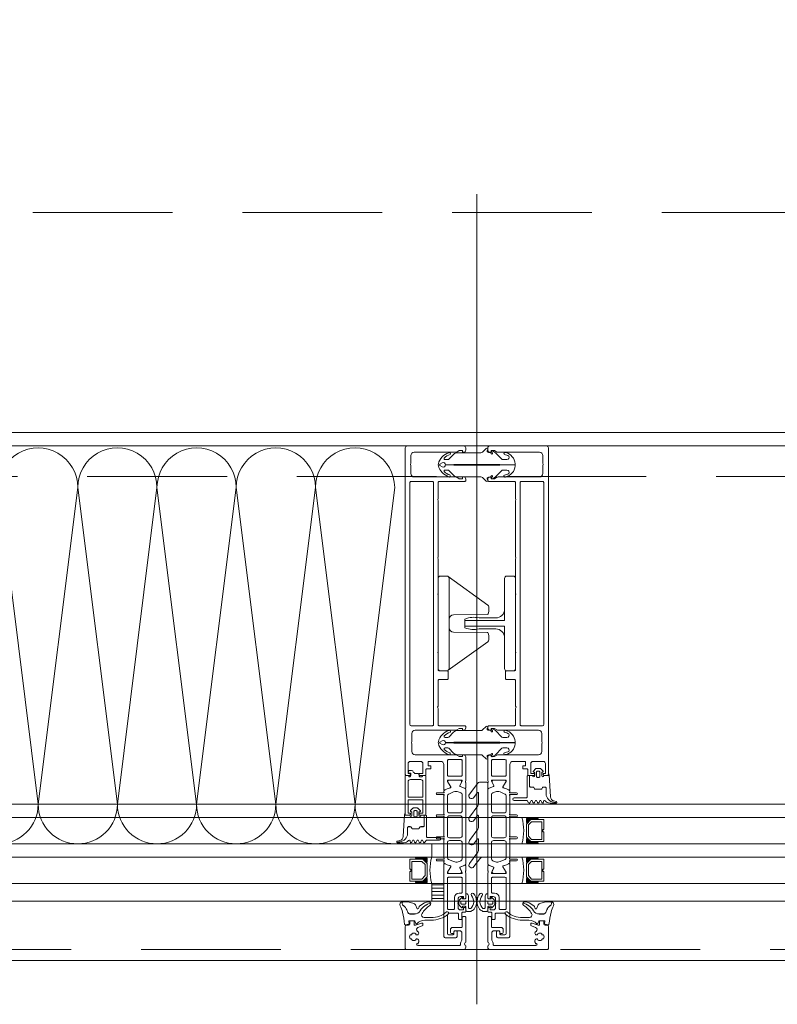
# Model space of a CAD drawing. Header units: millimetres. Extents: x 144573 to 336993, y 74252 to 247042.
# Tile 118 of 256: x 162129 to 162473, y 174595 to 175043. Entities that reach past the tile are written whole.
import ezdxf

# ---------------------------------------------------------------- set-up
doc = ezdxf.new("R2010")
doc.units = ezdxf.units.MM
doc.linetypes.add('ČÁRKOVANÁ', pattern=[19.05, 12.7, -6.35])
doc.layers.add('FASÁDA DETAILNÍ', color=255, linetype='Continuous', lineweight=0)

# ---------------------------------------------------------------- blocks, each defined once
blk = doc.blocks.new('244748_a')
blk.add_lwpolyline([(8.32, -1.69, 0.082248), (6.34, -0.9, -1.09695), (6.94, -0.1, -0.315353), (11.26, -5.15, -0.480529), (10.87, -5.64), (4.27, -5.64), (4.08, -5.45), (-16.53, -5.45), (-16.72, -5.64), (-20.43, -5.64, 0.574019), (-21.93, -4.78), (-22.99, -5.4, 0.524827), (-22.99, -5.9), (-21.93, -6.52, 0.574021), (-20.43, -5.66), (-16.72, -5.66), (-16.53, -5.85), (4.08, -5.85), (4.27, -5.66), (10.87, -5.66, -0.480529), (11.26, -6.15, -0.326229), (6.88, -11.09, -1.09695), (6.28, -10.3, 0.081457), (8.32, -9.61, 0.599203), (7.48, -8.05), (5.52, -8.05, 0.198965), (5.17, -8.2), (2.22, -11.15), (0.93, -12.01, -0.738038), (0.51, -11.62), (0.87, -11, 1), (0.35, -10.7), (0, -11.3), (-0.98, -11.3, 0.619205), (-1.45, -12.06), (-1.28, -12.43, -0.808139), (-2.04, -13.04), (-3.63, -11.44, 0.198906), (-4.34, -11.15), (-14.99, -11.15, -0.198936), (-16.76, -10.42), (-18.98, -8.2, 0.198942), (-19.33, -8.05), (-20.67, -8.05, 0.500217), (-21.09, -8.73, 0.122037), (-18.5, -10.27, -1.093735), (-19.1, -11.07, -0.240768), (-23.7, -6.07, -0.106226), (-23.7, -5.23, -0.256232), (-19, -0.13, -1.093735), (-18.4, -0.92, 0.116856), (-21.09, -2.57, 0.500217), (-20.67, -3.25), (-19.33, -3.25, 0.198942), (-18.98, -3.1), (-16.75, -0.88, -0.198936), (-14.99, -0.15), (-4.34, -0.15, 0.198907), (-3.63, 0.14), (-2.04, 1.74, -0.808139), (-1.28, 1.13), (-1.45, 0.76, 0.619205), (-0.98, 0), (0, 0), (0.35, -0.6, 1), (0.87, -0.3), (0.51, 0.32, -0.738038), (0.93, 0.71), (2.22, -0.15), (5.17, -3.1, 0.198965), (5.52, -3.25), (7.48, -3.25, 0.599203)], format="xyb", close=True)
blk = doc.blocks.new('236134_0100_s_v')
for points in [[(22.8, -23), (22.8, -5), (42, -5, 0.414214), (43, -4), (43, -1, 0.414214), (42, 0), (1, 0, 0.414214), (0, -1), (0, -4, 0.414214), (1, -5), (20.2, -5), (20.2, -23)], [(15, -5, -0.414214), (19, -9), (19, -16.57, 0.165764), (19.53, -23), (23.47, -23, 0.165764), (24, -16.57), (24, -9, -0.414214), (28, -5)]]:
    blk.add_lwpolyline(points, format="xyb")
blk = doc.blocks.new('236134_0200_s_v')
for points in [[(19.58, 5, -0.41166), (17.58, 6.98), (17.45, 22.25, 0.344217), (17.07, 22.73), (16, 23), (14, 23, 0.240828), (13.19, 22.59), (0.19, 4.59)], [(23.42, 5, 0.41166), (25.42, 6.98), (25.55, 22.25, -0.344217), (25.93, 22.73), (27, 23), (29, 23, -0.240828), (29.81, 22.59), (42.81, 4.59)]]:
    blk.add_lwpolyline(points, format="xyb")
blk.add_lwpolyline([(42, 5), (1, 5, 0.414214), (0, 4), (0, 1, 0.414214), (1, 0), (42, 0, 0.414214), (43, 1), (43, 4, 0.414214)], format="xyb", close=True)
blk = doc.blocks.new('284336')
for points in [[(-0.7, -9.6), (-10, -9.6, 0.414511), (-10.51, -10.11), (-10.51, -15.51, -1), (-11.69, -15.51), (-11.69, -9.6), (-12.69, -8.95, -0.668884), (-12.6, -8.23), (-11.99, -8.01, 0.766384), (-11.99, -7.21), (-12.6, -6.99, -0.76831), (-12.6, -6.23), (-11.99, -6.01, 0.766384), (-11.99, -5.21), (-12.6, -4.99, -0.76831), (-12.6, -4.23), (-11.99, -4.01, 0.766384), (-11.99, -3.21), (-12.6, -2.99, -0.877523), (-12.5, -2.22), (-12.1, -2.22, 0.698129), (-11.83, -1.5, -0.220231), (-12.89, 0.78), (-12.89, 3.45, -0.157143), (-12.82, 3.68), (-12.69, 3.42, -0.067482), (-12.48, 2.53, 0.393136), (-8.66, -1.02), (-6.1, -1.02, -0.414214), (-5.61, -1.51), (-5.61, -2.22, -0.267949), (-5.85, -2.65), (-6.35, -2.93, 0.267949), (-6.61, -3.38), (-6.61, -5.84, 0.267949), (-6.35, -6.29), (-5.85, -6.57, -0.267949), (-5.61, -7), (-5.61, -8.11, 0.414215), (-5.1, -8.62), (-0.41, -8.62), (-0.41, -9.31, -0.414212), (-0.7, -9.6)], [(-0.41, 0), (-0.41, -2, 0.990243), (-0.4, -3.02), (0.9, -3.02, 0.414214), (1.21, -2.71), (1.21, -2.61, -0.668123), (1.71, -2.4), (2.75, -3.45, -0.199004), (2.89, -3.79), (2.89, -5.43, -0.199038), (2.75, -5.77), (1.71, -6.82, -0.668191), (1.21, -6.61), (1.21, -6.51, 0.414214), (0.9, -6.2), (-0.4, -6.2, 0.990269), (-0.41, -7.22), (-0.41, -8.6), (-5.1, -8.6, -0.414215), (-5.59, -8.11), (-5.59, -7, 0.267949), (-5.84, -6.56), (-6.34, -6.27, -0.267949), (-6.59, -5.84), (-6.59, -3.38, -0.267949), (-6.34, -2.95), (-5.84, -2.66, 0.267949), (-5.59, -2.22), (-5.59, -1.51, 0.414214), (-6.1, -1), (-8.66, -1, -0.393156), (-12.46, 2.53, 0.067572), (-12.67, 3.43), (-12.8, 3.7, -0.637545), (-12.12, 3.53), (-11.92, 2.53, 0.344315), (-10.06, 0.91), (0, 0.38, -0.406913), (0.39, 0), (-0.41, 0)], [(1.7, -4.31, 0.414235), (1.2, -3.81), (-0.7, -3.81, 0.414214), (-1.2, -4.31), (-1.2, -4.91, 0.414214), (-0.7, -5.41), (1.2, -5.41, 0.414235), (1.7, -4.91), (1.7, -4.31)]]:
    blk.add_lwpolyline(points, format="xyb", close=True)
blk = doc.blocks.new('nesystémový nástavec 18')
for p, q in [((-17.5, 9.3), (-15.36, 9.3)), ((-15.36, 9.3), (0, 9.3)), ((0, 9.3), (0, 7.8)), ((-18, 6.8), (-18, 8.8)), ((-17, 6.3), (-17.5, 6.3)), ((-11, 8), (-17, 8)), ((-17, 8), (-17, 6.3)), ((-11, 1.3), (-11, 8)), ((-2.8, 8), (-9.7, 8)), ((-9.7, 1.3), (-9.7, 8)), ((-1.8, 2.3), (-1.8, 7)), ((-0.5, 7.3), (-0.5, 6.8)), ((0, 6.3), (0.55, 6.3)), ((0.55, 6.3), (0.95, 5.9)), ((0.95, 5.9), (0.95, 4.8)), ((0.95, 4.8), (0.95, 4.14)), ((-18, 0.5), (-18, 1.8)), ((-17.5, 2.3), (-17, 2.3)), ((-1.8, 0), (-17.5, 0)), ((-17, 2.3), (-17, 1.3)), ((-17, 1.3), (-11, 1.3)), ((-9.7, 1.3), (-2.8, 1.3)), ((0, 0), (-1.8, 0)), ((-0.4, 2.23), (-0.5, 2.04)), ((-0.5, 2.04), (-0.5, 2)), ((1.2, 2.44), (0, 2.44)), ((0, 1.5), (0, 0)), ((0.95, 4.14), (1.2, 4.14)), ((1.2, 1.85), (1.2, 2.44)), ((1.4, 3.94), (1.4, 3.84)), ((1.6, 3.64), (1.6, 3.64)), ((1.8, 1.37), (1.7, 1.35)), ((2.25, 1.63), (1.8, 1.37)), ((2.4, 2.84), (2.4, 1.89))]:
    blk.add_line(p, q)
for centre, radius, start, end in [((-17.5, 8.8), 0.5, 90, 180), ((-15.36, 9.8), 0.5, 270, 270.084), ((-17.5, 6.8), 0.5, 180.0012, 269.9988), ((-2.8, 7), 1, 0, 90), ((0, 7.3), 0.5, 89.9955, 180.0071), ((0, 6.8), 0.5, 179.9949, 270.006), ((0.75, 4.8), 0.2, 359.9656, 0.0344), ((-17.5, 1.8), 0.5, 89.999, 180.0002), ((-17.5, 0.5), 0.5, 180, 270), ((-2.8, 2.3), 1, 270, 0), ((0, 2), 0.5, 179.9716, 270.0327), ((0, 1.94), 0.5, 89.9975, 144.0007), ((1.2, 3.94), 0.2, 359.9707, 90.0249), ((1.7, 1.85), 0.5, 179.9991, 270), ((1.6, 3.84), 0.2, 179.9737, 270.035), ((1.6, 2.84), 0.8, 0.0065, 89.9919), ((2.1, 1.89), 0.3, 299.9815, 0.0183)]:
    blk.add_arc(centre, radius, start, end)
blk = doc.blocks.new('433270')
blk.add_lwpolyline([(1, 0, 0.414364), (0, -1), (0, -1.4, 0.255924), (0.23, -1.83, -0.547723), (0.23, -3.17, 0.255924), (0, -3.6), (0, -14.6, 0.414214), (0.3, -14.9), (1.2, -14.9, 0.414214), (1.7, -14.4), (1.7, -10.3, -0.414214), (2, -10), (6, -10, 0.414248), (7, -9), (7, -7.7, 0.414179), (6.5, -7.2), (5.7, -7.2, 0.414232), (5.4, -7.5), (5.4, -8.2, -0.414198), (5.1, -8.5), (2.8, -8.5, -0.414204), (1.8, -7.5), (1.8, -4.49, -0.147432), (1.97, -3.94, 0.147461), (2.4, -2.5), (2.4, -2.3, -0.414214), (2.9, -1.8), (21.87, -1.8, -0.668178), (22.22, -2.65), (22.16, -2.72, 1), (21.59, -3.29), (21.52, -3.35, 0.198912), (21.38, -3.71), (21.38, -4.05, 0.414214), (22.08, -4.75), (22.38, -4.75, 0.576988), (22.64, -4.3, -0.311246), (24.56, -4.3, 0.576988), (24.82, -4.75), (25.3, -4.75, -0.260065), (25.3, -6.65), (24.82, -6.65, 0.576988), (24.56, -7.1, -0.311246), (22.64, -7.1, 0.576988), (22.38, -6.65), (22.08, -6.65, 0.414214), (21.38, -7.35), (21.38, -7.61, 0.267949), (21.63, -8.04), (21.89, -8.2, -0.637047), (21.73, -10), (19.83, -10.7, 0.315299), (19.5, -11.17), (19.5, -11.49, 0.520567), (20.17, -11.96), (22.83, -10.99, -0.520567), (23.5, -11.46), (23.5, -12.5, 0.414062), (24, -13), (25, -13, 0.414186), (25.5, -12.5), (25.5, -11.5, -0.414182), (26, -11), (27, -11, 0.414214), (27.5, -10.5), (27.5, -0.5, 0.414214), (27, 0), (1, 0)], format="xyb", close=True)
blk = doc.blocks.new('284325')
for points in [[(0.84, -5.23, -0.560316), (0.94, -4.73), (1.94, -4.36, 0.3153), (2.14, -4.08), (2.14, -1.89, 0.451558), (1.8, -1.59), (0.9, -1.7, -0.399586), (0.57, -1.46), (0.3, -0.07, -0.415977), (0.53, 0.29, 0.024107), (6.15, 1.24, 0.076636), (8.99, 2.34, -0.577615), (10.79, 1.3), (10.02, 1.37, 0.283171), (9.08, 0.9, -0.168429), (7.07, -0.74), (5.9, -1.16, 0.315302), (5.24, -2.1), (5.24, -4.21, 0.269719), (6.76, -6.82, -0.194797), (10.18, -11.53, -0.342663), (9.17, -11.17, 0.119207), (5.43, -7.59, 0.578571), (3.63, -8.62), (3.63, -11.77, 0.176415), (6.16, -18.72, -1), (5.24, -19.49, -0.176415), (2.43, -11.77), (2.43, -8.89, 0.208286), (0.84, -5.23)], [(8.95, -6.65), (10.32, -8.78, -0.134555), (10.79, -10.63, -0.339795), (10.19, -11.53, 0.194788), (6.76, -6.81, -0.269736), (5.25, -4.21), (5.25, -2.1, -0.315302), (5.9, -1.17), (7.07, -0.74, 0.168429), (9.09, 0.89, -0.283167), (10.01, 1.36), (10.79, 1.29), (10.79, -0.74, -0.070852), (10.71, -1.3), (9.95, -3.93, -0.241839), (9.08, -4.83), (7.93, -5.22, 0.836024), (8.08, -6.19), (8.11, -6.19, -0.255349), (8.95, -6.65)]]:
    blk.add_lwpolyline(points, format="xyb", close=True)
blk = doc.blocks.new('*U1335')
for points in [[(0, 0, 0.414243), (0.1, 0.1), (0, 0.9, -1.0001), (0.2, 0.9), (0.1, 0.1, 0.414228), (0.2, 0, 0.414228)], [(0.2, 0, 0.414243), (0.3, 0.1), (0.2, 0.9, -1.0001), (0.4, 0.9), (0.3, 0.1, 0.414228), (0.4, 0, 0.414228)], [(0.4, 0, 0.414243), (0.5, 0.1), (0.4, 0.9, -1.0001), (0.6, 0.9), (0.5, 0.1, 0.414228), (0.6, 0, 0.414228)], [(0.6, 0, 0.414243), (0.7, 0.1), (0.6, 0.9, -1.0001), (0.8, 0.9), (0.7, 0.1, 0.414228), (0.8, 0, 0.414228)], [(0.8, 0, 0.414243), (0.9, 0.1), (0.8, 0.9, -1.0001), (1, 0.9), (0.9, 0.1, 0.414228), (1, 0, 0.414228)], [(1, 0, 0.414243), (1.1, 0.1), (1, 0.9, -1.0001), (1.2, 0.9), (1.1, 0.1, 0.414228), (1.2, 0, 0.414228)], [(1.2, 0, 0.414243), (1.3, 0.1), (1.2, 0.9, -1.0001), (1.4, 0.9), (1.3, 0.1, 0.414228), (1.4, 0, 0.414228)], [(1.4, 0, 0.414243), (1.5, 0.1), (1.4, 0.9, -1.0001), (1.6, 0.9), (1.5, 0.1, 0.414228), (1.6, 0, 0.414228)], [(1.6, 0, 0.414243), (1.7, 0.1), (1.6, 0.9, -1.0001), (1.8, 0.9), (1.7, 0.1, 0.414228), (1.8, 0, 0.414228)], [(1.8, 0, 0.414243), (1.9, 0.1), (1.8001, 0.9, -1.0001), (2, 0.9), (1.9001, 0.1, 0.414228), (2, 0, 0.414228)]]:
    blk.add_lwpolyline(points, format="xyb")
blk = doc.blocks.new('288126')
for points in [[(-16.5, 0), (16.5, 0)], [(-21.36, -6.34), (-17.8, -3.69)], [(-17, -2.08), (-17, -0.5)], [(-8.83, -4.3), (-14.11, -4.3)], [(1.81, -4.3), (-3.71, -4.3)], [(12.21, -4.3), (6.93, -4.3)], [(17, -0.5), (17, -3.8)], [(-14.71, -4.5), (-19.87, -8.34)], [(-10.96, -6.34), (-8.71, -4.66)], [(-4.31, -4.5), (-9.47, -8.34)], [(-0.35, -6.36), (1.93, -4.66)], [(6.33, -4.5), (1.14, -8.37)], [(10.05, -6.36), (12.33, -4.66)], [(16.6, -4.6), (11.54, -8.37)]]:
    blk.add_lwpolyline(points)
for centre, radius, start, end in [((16.5, -0.5), 0.5, 0, 90), ((-16.5, -0.5), 0.5, 90, 180), ((16, -3.8), 1, 306.7059, 0), ((-20.61, -7.34), 1.25, 126.7059, 306.7059), ((-10.21, -7.34), 1.25, 126.7059, 306.7059), ((0.4, -7.37), 1.25, 126.7059, 306.7059), ((10.8, -7.37), 1.25, 126.7059, 306.7059)]:
    blk.add_arc(centre, radius, start, end)
at = {"extrusion": (0, 0, -1)}
for centre, radius, start, end in [((19, -2.08), 2, 180, 233.2941), ((14.11, -5.3), 1, 53.2941, 90), ((8.83, -4.5), 0.2, 90, 233.2941), ((3.71, -5.3), 1, 53.2941, 90), ((-1.81, -4.5), 0.2, 90, 233.2941), ((-6.93, -5.3), 1, 53.2941, 90), ((-12.21, -4.5), 0.2, 90, 233.2941)]:
    blk.add_arc(centre, radius, start, end, dxfattribs=at)
blk = doc.blocks.new('246426')
for points in [[(-1.84, 0.64), (-2.86, -0.38, 0.198926), (-3.15, -1.09), (-3.15, -2.31, 0.198926), (-2.86, -3.02), (-1.84, -4.04, 0.637051), (-1.5, -3.92), (-1.45, -3.4), (-0.3, -3.4, -0.41484), (0, -3.7), (0, -5.19, 0.414232), (0.5, -5.69), (2.14, -5.69, 0.071862), (2.2, -5.68, 0.157876), (3.73, -4.64, 0.360336), (3.48, 2.39, 0.964062), (2.54, 1.48, -0.403385), (2.25, -4.34, -0.190964), (2.11, -4.39), (1.7, -4.39, -0.414214), (1.2, -3.89), (1.2, 1.31, 0.414201), (0.2, 2.31), (0, 2.31), (0, 0.3, -0.414214), (-0.3, 0), (-1.45, 0), (-1.5, 0.52, 0.637051), (-1.84, 0.64)], [(-2.25, -1.4, -0.414214), (-1.85, -1), (-0.4, -1, -0.414214), (0, -1.4), (0, -2, -0.414214), (-0.4, -2.4), (-1.85, -2.4, -0.414214), (-2.25, -2), (-2.25, -1.4)]]:
    blk.add_lwpolyline(points, format="xyb", close=True)

msp = doc.modelspace()

# ---------------------------------------------------------------- hatches: boundary and pattern name
at = {"layer": 'FASÁDA DETAILNÍ'}
h = msp.add_hatch(dxfattribs=at)
h.set_pattern_fill('ANSI31', color=256, scale=0.5, angle=495)
h.set_pattern_definition([(180, (152001.5588, 130529.9017), (-7e-16, -1.5875), [])])
h.paths.add_polyline_path([(162315.98, 174650.259), (162321.48, 174650.259), (162321.48, 174642.259), (162315.98, 174642.259)])

# ---------------------------------------------------------------- linework, layer by layer
for p, q in [((162336.48, 174595.313), (162336.48, 174963.55)), ((163129.98, 174849.259), (160267.98, 174849.259)), ((163406.98, 174686.259), (159183.48, 174686.259)), ((159183.48, 174680.259), (163406.98, 174680.259)), ((163406.98, 174668.259), (159183.48, 174668.259)), ((162315.98, 174668.259), (161906.98, 174668.259)), ((162315.98, 174668.259), (162315.98, 174662.259)), ((159183.48, 174662.259), (163406.98, 174662.259)), ((161906.98, 174662.259), (162315.98, 174662.259)), ((163406.98, 174650.259), (159183.48, 174650.259)), ((162315.98, 174650.259), (161906.98, 174650.259)), ((162315.98, 174642.259), (162315.98, 174650.259)), ((159183.48, 174642.259), (163406.98, 174642.259)), ((161906.98, 174642.259), (162315.98, 174642.259))]:
    msp.add_line(p, q, dxfattribs=at)
for points in [[(173301.48, 174615.259), (146721.48, 174615.259), (146721.48, 198295.259), (173301.48, 198295.259)], [(173061.48, 174855.259), (146961.48, 174855.259), (146961.48, 198055.259), (173061.48, 198055.259)], [(162366.98, 174679.259), (162360.98, 174679.259), (162358.98, 174677.259), (162358.98, 174671.259), (162360.98, 174669.259), (162366.98, 174669.259), (162366.98, 174673.759), (162366.48, 174673.759), (162366.48, 174674.759), (162366.98, 174674.759)], [(162365.98, 174670.259), (162365.98, 174678.259), (162361.394, 174678.259), (162359.98, 174676.844), (162359.98, 174671.811), (162361.394, 174670.259)], [(162305.98, 174661.259), (162311.98, 174661.259), (162313.98, 174659.259), (162313.98, 174653.259), (162311.98, 174651.259), (162305.98, 174651.259), (162305.98, 174655.759), (162306.48, 174655.759), (162306.48, 174656.759), (162305.98, 174656.759)], [(162306.98, 174652.259), (162306.98, 174660.259), (162311.566, 174660.259), (162312.98, 174658.844), (162312.98, 174653.811), (162311.566, 174652.259)], [(162366.98, 174661.259), (162360.98, 174661.259), (162358.98, 174659.259), (162358.98, 174653.259), (162360.98, 174651.259), (162366.98, 174651.259), (162366.98, 174655.759), (162366.48, 174655.759), (162366.48, 174656.759), (162366.98, 174656.759)], [(162365.98, 174652.259), (162365.98, 174660.259), (162361.394, 174660.259), (162359.98, 174658.844), (162359.98, 174653.811), (162361.394, 174652.259)], [(162315.98, 174642.259), (162321.48, 174642.259), (162321.48, 174650.259), (162315.98, 174650.259)]]:
    msp.add_lwpolyline(points, close=True, dxfattribs=at)
at = {"layer": 'FASÁDA DETAILNÍ', "linetype": 'ČÁRKOVANÁ', "ltscale": 5}
for points in [[(173296.48, 174620.259), (146726.48, 174620.259), (146726.48, 198290.259), (173296.48, 198290.259)], [(173081.48, 174835.259), (146941.48, 174835.259), (146941.48, 198075.259), (173081.48, 198075.259)], [(172961.48, 174955.259), (147061.48, 174955.259), (147061.48, 197955.259), (172961.48, 197955.259)]]:
    msp.add_lwpolyline(points, close=True, dxfattribs=at)
at = {"layer": 'FASÁDA DETAILNÍ'}
msp.add_lwpolyline([(162304.98, 174849.259), (161917.98, 174849.259)], dxfattribs=at)
for points in [[(162303.98, 174848.259), (162303.98, 174699.759, 0.4142136), (162304.48, 174699.259), (162305.78, 174699.259, 0.4142197), (162306.28, 174699.759), (162306.28, 174700.259), (162305.28, 174700.259), (162305.28, 174704.759, -0.4142136), (162306.28, 174705.759), (162310.98, 174705.759, -0.4142136), (162311.98, 174704.759), (162311.98, 174700.259), (162310.28, 174700.259), (162310.28, 174699.759, 0.4142012), (162310.78, 174699.259), (162312.78, 174699.259, 0.4142136), (162313.28, 174699.759), (162313.28, 174701.902, -0.4142136), (162313.78, 174702.402), (162315.58, 174702.402), (162315.58, 174703.653), (162314.38, 174703.653), (162314.38, 174705.459, -0.4142136), (162314.68, 174705.759), (162319.979, 174705.759, -0.4141667), (162321.479, 174704.259), (162321.48, 174697.261), (162321.48, 174693.161, 0.5773503), (162322.08, 174692.814), (162322.943, 174693.313), (162324.435, 174693.741, 0.4887011), (162324.612, 174694.18), (162323.18, 174696.645), (162323.18, 174697.066, -0.4325656), (162323.38, 174697.261), (162329.685, 174697.261, -0.5483974), (162329.87, 174696.979), (162328.802, 174694.596, 0.4253361), (162328.91, 174694.328), (162330.933, 174693.512, 0.5315629), (162331.482, 174693.883), (162331.482, 174695.947, 0.2313061), (162331.367, 174696.184, -0.3061853), (162331.263, 174696.503), (162331.48, 174697.261), (162331.48, 174707.764, 0.4142136), (162330.48, 174708.764), (162329.98, 174708.764), (162329.98, 174707.964), (162328.48, 174707.964), (162327.336, 174708.625, 0.1316504), (162326.836, 174708.759), (162308.472, 174708.759, -0.4142136), (162306.972, 174710.259), (162306.972, 174713.759, -0.3999851), (162306.972, 174714.759), (162306.972, 174718.459, -0.4142136), (162308.472, 174719.959), (162326.836, 174719.959, 0.1316504), (162327.336, 174720.093), (162328.48, 174720.753), (162329.98, 174720.753), (162329.98, 174719.953), (162330.48, 174719.953, 0.4142136), (162331.48, 174720.953), (162331.48, 174721.459, 0.4142136), (162330.98, 174721.959), (162319.38, 174721.959, -0.4142136), (162318.88, 174722.459), (162318.88, 174729.859, -0.3999851), (162318.88, 174730.859), (162318.88, 174742.459, -0.4142136), (162319.38, 174742.959), (162322.98, 174742.959, 0.4142136), (162323.48, 174743.459), (162323.48, 174746.459, 0.4142136), (162322.98, 174746.959), (162319.38, 174746.959, -0.4142136), (162318.88, 174747.459), (162318.88, 174754.759, -0.38324), (162318.88, 174755.759), (162318.88, 174781.259, -0.38324), (162318.88, 174782.259), (162318.88, 174797.759, -0.38324), (162318.88, 174798.759), (162318.88, 174824.259, -0.38324), (162318.88, 174825.259), (162318.88, 174832.559, -0.4142136), (162319.38, 174833.059), (162330.98, 174833.059, 0.4142136), (162331.48, 174833.559), (162331.48, 174834.059, 0.4142136), (162330.48, 174835.059), (162329.98, 174835.059), (162329.98, 174834.259), (162328.48, 174834.259), (162327.326, 174834.925, 0.1169365), (162326.826, 174835.059), (162307.972, 174835.059, -0.4142315), (162306.472, 174836.559), (162306.472, 174840.269, -0.3999851), (162306.472, 174841.269), (162306.472, 174844.759, -0.4142315), (162307.972, 174846.259), (162326.826, 174846.259, 0.1169365), (162327.326, 174846.393), (162328.48, 174847.059), (162329.98, 174847.059), (162329.98, 174846.259), (162330.48, 174846.259, 0.4142136), (162331.48, 174847.259), (162331.48, 174848.259, 0.4142136), (162330.48, 174849.259), (162304.98, 174849.259, 0.4142135), (162303.98, 174848.259)], [(162368.98, 174848.259), (162368.98, 174699.759, -0.4142136), (162368.48, 174699.259), (162367.18, 174699.259, -0.4142197), (162366.68, 174699.759), (162366.68, 174700.259), (162367.68, 174700.259), (162367.68, 174704.759, 0.4142136), (162366.68, 174705.759), (162361.98, 174705.759, 0.4142136), (162360.98, 174704.759), (162360.98, 174700.259), (162362.68, 174700.259), (162362.68, 174699.759, -0.4142012), (162362.18, 174699.259), (162360.18, 174699.259, -0.4142136), (162359.68, 174699.759), (162359.68, 174701.902, 0.4142136), (162359.18, 174702.402), (162357.38, 174702.402), (162357.38, 174703.653), (162358.58, 174703.653), (162358.58, 174705.459, 0.4142136), (162358.28, 174705.759), (162352.981, 174705.759, 0.4141667), (162351.481, 174704.259), (162351.48, 174697.261), (162351.48, 174693.161, -0.5773503), (162350.88, 174692.814), (162350.017, 174693.313), (162348.525, 174693.741, -0.4887011), (162348.348, 174694.18), (162349.78, 174696.645), (162349.78, 174697.066, 0.4325656), (162349.58, 174697.261), (162343.275, 174697.261, 0.5483974), (162343.09, 174696.979), (162344.158, 174694.596, -0.4253361), (162344.05, 174694.328), (162342.027, 174693.512, -0.5315629), (162341.478, 174693.883), (162341.478, 174695.947, -0.2313061), (162341.593, 174696.184, 0.3061853), (162341.697, 174696.503), (162341.48, 174697.261), (162341.48, 174707.764, -0.4142136), (162342.48, 174708.764), (162342.98, 174708.764), (162342.98, 174707.964), (162344.48, 174707.964), (162345.624, 174708.625, -0.1316504), (162346.124, 174708.759), (162364.488, 174708.759, 0.4142136), (162365.988, 174710.259), (162365.988, 174713.759, 0.3999851), (162365.988, 174714.759), (162365.988, 174718.459, 0.4142136), (162364.488, 174719.959), (162346.124, 174719.959, -0.1316504), (162345.624, 174720.093), (162344.48, 174720.753), (162342.98, 174720.753), (162342.98, 174719.953), (162342.48, 174719.953, -0.4142136), (162341.48, 174720.953), (162341.48, 174721.459, -0.4142136), (162341.98, 174721.959), (162353.58, 174721.959, 0.4142136), (162354.08, 174722.459), (162354.08, 174729.859, 0.3999851), (162354.08, 174730.859), (162354.08, 174742.459, 0.4142136), (162353.58, 174742.959), (162349.98, 174742.959, -0.4142136), (162349.48, 174743.459), (162349.48, 174746.459, -0.4142136), (162349.98, 174746.959), (162353.58, 174746.959, 0.4142136), (162354.08, 174747.459), (162354.08, 174754.759, 0.38324), (162354.08, 174755.759), (162354.08, 174781.259, 0.38324), (162354.08, 174782.259), (162354.08, 174797.759, 0.38324), (162354.08, 174798.759), (162354.08, 174824.259, 0.38324), (162354.08, 174825.259), (162354.08, 174832.559, 0.4142136), (162353.58, 174833.059), (162341.98, 174833.059, -0.4142136), (162341.48, 174833.559), (162341.48, 174834.059, -0.4142136), (162342.48, 174835.059), (162342.98, 174835.059), (162342.98, 174834.259), (162344.48, 174834.259), (162345.634, 174834.925, -0.1169365), (162346.134, 174835.059), (162364.988, 174835.059, 0.4142315), (162366.488, 174836.559), (162366.488, 174840.269, 0.3999851), (162366.488, 174841.269), (162366.488, 174844.759, 0.4142315), (162364.988, 174846.259), (162346.134, 174846.259, -0.1169365), (162345.634, 174846.393), (162344.48, 174847.059), (162342.98, 174847.059), (162342.98, 174846.259), (162342.48, 174846.259, -0.4142136), (162341.48, 174847.259), (162341.48, 174848.259, -0.4142136), (162342.48, 174849.259), (162367.98, 174849.259, -0.4142135), (162368.98, 174848.259)], [(162306.08, 174722.459), (162306.08, 174832.559, -0.4142136), (162306.58, 174833.059), (162316.28, 174833.059, -0.4142136), (162316.78, 174832.559), (162316.78, 174722.459, -0.4142136), (162316.28, 174721.959), (162306.58, 174721.959, -0.4142136), (162306.08, 174722.459)], [(162366.88, 174722.459), (162366.88, 174832.559, 0.4142136), (162366.38, 174833.059), (162356.68, 174833.059, 0.4142136), (162356.18, 174832.559), (162356.18, 174722.459, 0.4142136), (162356.68, 174721.959), (162366.38, 174721.959, 0.4142136), (162366.88, 174722.459)], [(162329.38, 174706.559, -0.4142136), (162329.88, 174706.059), (162329.88, 174699.559, -0.4142136), (162329.38, 174699.059), (162323.68, 174699.059, -0.4142136), (162323.18, 174699.559), (162323.18, 174706.059, -0.4142136), (162323.68, 174706.559), (162329.38, 174706.559)], [(162343.58, 174706.559, 0.4142136), (162343.08, 174706.059), (162343.08, 174699.559, 0.4142136), (162343.58, 174699.059), (162349.28, 174699.059, 0.4142136), (162349.78, 174699.559), (162349.78, 174706.059, 0.4142136), (162349.28, 174706.559), (162343.58, 174706.559)], [(162331.48, 174692.92), (162331.481, 174681.009), (162331.48, 174659.098, -0.3058367), (162331.167, 174658.634), (162328.88, 174657.711, 0.4253361), (162328.772, 174657.444), (162329.489, 174655.825, -0.5437525), (162328.804, 174654.769), (162323.9, 174654.769, -0.5781822), (162323.381, 174655.67), (162324.642, 174657.862, 0.4885049), (162324.466, 174658.301), (162322.951, 174658.735), (162321.63, 174659.498, -0.2824777), (162321.481, 174659.774), (162321.481, 174660.219, 1.4470094), (162321.349, 174660.569), (162318.381, 174660.569, -1), (162318.381, 174661.369), (162321.349, 174661.369, 1.4470094), (162321.481, 174661.719), (162321.481, 174670.259, 1.4470094), (162321.349, 174670.609), (162318.381, 174670.609, -1), (162318.381, 174671.409), (162321.349, 174671.409, 1.4470094), (162321.481, 174671.759), (162321.481, 174680.259, 1.4470094), (162321.349, 174680.609), (162318.381, 174680.609, -1), (162318.381, 174681.409), (162321.349, 174681.409, 1.4470094), (162321.481, 174681.759), (162321.481, 174690.299, 1.4470094), (162321.349, 174690.649), (162318.381, 174690.649, -1), (162318.381, 174691.449), (162321.349, 174691.449, 1.4470094), (162321.481, 174691.799), (162321.481, 174692.244, -0.2824777), (162321.63, 174692.52), (162322.951, 174693.282), (162324.466, 174693.717, 0.4885049), (162324.642, 174694.156), (162323.381, 174696.347, -0.5781822), (162323.9, 174697.249), (162328.804, 174697.249, -0.5437525), (162329.489, 174696.192), (162328.772, 174694.574, 0.4253361), (162328.88, 174694.306), (162331.167, 174693.383, -0.3058367), (162331.48, 174692.92)], [(162341.48, 174692.92), (162341.479, 174681.009), (162341.48, 174659.098, 0.3058367), (162341.793, 174658.634), (162344.08, 174657.711, -0.4253361), (162344.188, 174657.444), (162343.471, 174655.825, 0.5437525), (162344.156, 174654.769), (162349.06, 174654.769, 0.5781822), (162349.579, 174655.67), (162348.318, 174657.862, -0.4885049), (162348.494, 174658.301), (162350.009, 174658.735), (162351.33, 174659.498, 0.2824777), (162351.479, 174659.774), (162351.479, 174660.219, -1.4470094), (162351.611, 174660.569), (162354.579, 174660.569, 1), (162354.579, 174661.369), (162351.611, 174661.369, -1.4470094), (162351.479, 174661.719), (162351.479, 174670.259, -1.4470094), (162351.611, 174670.609), (162354.579, 174670.609, 1), (162354.579, 174671.409), (162351.611, 174671.409, -1.4470094), (162351.479, 174671.759), (162351.479, 174680.259, -1.4470094), (162351.611, 174680.609), (162354.579, 174680.609, 1), (162354.579, 174681.409), (162351.611, 174681.409, -1.4470094), (162351.479, 174681.759), (162351.479, 174690.299, -1.4470094), (162351.611, 174690.649), (162354.579, 174690.649, 1), (162354.579, 174691.449), (162351.611, 174691.449, -1.4470094), (162351.479, 174691.799), (162351.479, 174692.244, 0.2824777), (162351.33, 174692.52), (162350.009, 174693.282), (162348.494, 174693.717, -0.4885049), (162348.318, 174694.156), (162349.579, 174696.347, 0.5781822), (162349.06, 174697.249), (162344.156, 174697.249, 0.5437525), (162343.471, 174696.192), (162344.188, 174694.574, -0.4253361), (162344.08, 174694.306), (162341.793, 174693.383, 0.3058367), (162341.48, 174692.92)], [(162329.881, 174683.309), (162329.881, 174690.209, 0.3249157), (162328.845, 174691.636), (162327.994, 174691.912, 0.1764286), (162325.943, 174691.84), (162324.018, 174691.061, 0.305619), (162323.081, 174689.671), (162323.081, 174683.309, 0.4142178), (162324.081, 174682.309), (162328.881, 174682.309, 0.4142178), (162329.881, 174683.309)], [(162343.079, 174683.309), (162343.079, 174690.209, -0.3249157), (162344.116, 174691.636), (162344.966, 174691.912, -0.1764286), (162347.018, 174691.84), (162348.942, 174691.061, -0.305619), (162349.879, 174689.671), (162349.879, 174683.309, -0.4142178), (162348.879, 174682.309), (162344.079, 174682.309, -0.4142178), (162343.079, 174683.309)], [(162329.881, 174672.009), (162329.881, 174680.009, 0.4142136), (162328.881, 174681.009), (162324.081, 174681.009, 0.4142136), (162323.081, 174680.009), (162323.081, 174672.009, 0.4142136), (162324.081, 174671.009), (162328.881, 174671.009, 0.4142136), (162329.881, 174672.009)], [(162343.079, 174672.009), (162343.079, 174680.009, -0.4142136), (162344.079, 174681.009), (162348.879, 174681.009, -0.4142136), (162349.879, 174680.009), (162349.879, 174672.009, -0.4142136), (162348.879, 174671.009), (162344.079, 174671.009, -0.4142136), (162343.079, 174672.009)], [(162329.881, 174661.808), (162329.881, 174668.709, 0.4142178), (162328.881, 174669.709), (162324.081, 174669.709, 0.4142178), (162323.081, 174668.709), (162323.081, 174662.346, 0.305619), (162324.018, 174660.956), (162325.943, 174660.178, 0.1764286), (162327.994, 174660.106), (162328.845, 174660.382, 0.3249157), (162329.881, 174661.808)], [(162343.079, 174661.808), (162343.079, 174668.709, -0.4142178), (162344.079, 174669.709), (162348.879, 174669.709, -0.4142178), (162349.879, 174668.709), (162349.879, 174662.346, -0.305619), (162348.942, 174660.956), (162347.018, 174660.178, -0.1764286), (162344.966, 174660.106), (162344.116, 174660.382, -0.3249157), (162343.079, 174661.808)], [(162331.48, 174654.759), (162331.48, 174643.759, -0.4144257), (162330.98, 174643.259), (162330.487, 174643.259), (162330.487, 174644.259), (162328.987, 174644.259, 0.4142136), (162327.987, 174643.259), (162327.987, 174641.759, 0.3999851), (162327.987, 174640.759), (162327.987, 174639.259, 0.4142136), (162328.987, 174638.259), (162330.48, 174638.259), (162330.48, 174639.259), (162330.98, 174639.259, -0.4144559), (162331.48, 174638.758), (162331.479, 174637.458, -0.4139712), (162331.179, 174637.159), (162329.98, 174637.159, 0.4142136), (162329.68, 174636.859), (162329.68, 174633.859), (162328.68, 174633.859, -0.4142136), (162328.18, 174634.359), (162328.18, 174636.259, 0.4142136), (162327.68, 174636.759), (162324.18, 174636.759, 0.4142056), (162323.18, 174635.759), (162323.18, 174627.459, 0.4142063), (162323.68, 174626.959), (162325.58, 174626.959, 0.414219), (162326.08, 174627.459), (162326.08, 174628.259, -0.4142136), (162326.58, 174628.759), (162327.08, 174628.759, -0.4142136), (162327.58, 174628.259), (162327.58, 174626.459, -0.4142136), (162326.58, 174625.459), (162322.48, 174625.459, -0.4142136), (162321.48, 174626.459), (162321.48, 174654.759), (162321.48, 174658.859, -0.5773503), (162322.08, 174659.205), (162322.943, 174658.707), (162324.435, 174658.279, -0.4887011), (162324.612, 174657.84), (162323.18, 174655.374), (162323.18, 174654.954, 0.4325656), (162323.38, 174654.759), (162329.685, 174654.759, 0.5483974), (162329.87, 174655.04), (162328.802, 174657.424, -0.4253361), (162328.91, 174657.691), (162330.933, 174658.508, -0.5315625), (162331.482, 174658.137), (162331.482, 174656.073, -0.2313061), (162331.367, 174655.836, 0.3061853), (162331.263, 174655.517), (162331.48, 174654.759)], [(162341.48, 174654.759), (162341.48, 174643.759, 0.4144257), (162341.98, 174643.259), (162342.473, 174643.259), (162342.473, 174644.259), (162343.973, 174644.259, -0.4142136), (162344.973, 174643.259), (162344.973, 174641.759, -0.3999851), (162344.973, 174640.759), (162344.973, 174639.259, -0.4142136), (162343.973, 174638.259), (162342.48, 174638.259), (162342.48, 174639.259), (162341.98, 174639.259, 0.4144559), (162341.48, 174638.758), (162341.481, 174637.458, 0.4139712), (162341.781, 174637.159), (162342.98, 174637.159, -0.4142136), (162343.28, 174636.859), (162343.28, 174633.859), (162344.28, 174633.859, 0.4142136), (162344.78, 174634.359), (162344.78, 174636.259, -0.4142136), (162345.28, 174636.759), (162348.78, 174636.759, -0.4142056), (162349.78, 174635.759), (162349.78, 174627.459, -0.4142063), (162349.28, 174626.959), (162347.38, 174626.959, -0.414219), (162346.88, 174627.459), (162346.88, 174628.259, 0.4142136), (162346.38, 174628.759), (162345.88, 174628.759, 0.4142136), (162345.38, 174628.259), (162345.38, 174626.459, 0.4142136), (162346.38, 174625.459), (162350.48, 174625.459, 0.4142136), (162351.48, 174626.459), (162351.48, 174654.759), (162351.48, 174658.859, 0.5773503), (162350.88, 174659.205), (162350.017, 174658.707), (162348.525, 174658.279, 0.4887011), (162348.348, 174657.84), (162349.78, 174655.374), (162349.78, 174654.954, -0.4325656), (162349.58, 174654.759), (162343.275, 174654.759, -0.5483974), (162343.09, 174655.04), (162344.158, 174657.424, 0.4253361), (162344.05, 174657.691), (162342.027, 174658.508, 0.5315625), (162341.478, 174658.137), (162341.478, 174656.073, 0.2313061), (162341.593, 174655.836, -0.3061853), (162341.697, 174655.517), (162341.48, 174654.759)], [(162323.18, 174652.559), (162323.18, 174638.859, 0.4142136), (162323.68, 174638.359), (162325.887, 174638.359, 0.4142136), (162326.387, 174638.859), (162326.387, 174643.829, -0.4111388), (162328.387, 174645.859), (162329.38, 174645.859, 0.4142136), (162329.88, 174646.359), (162329.88, 174652.559, 0.4142136), (162329.38, 174653.059), (162323.68, 174653.059, 0.4142136), (162323.18, 174652.559)], [(162349.78, 174652.559), (162349.78, 174638.859, -0.4142136), (162349.28, 174638.359), (162347.073, 174638.359, -0.4142136), (162346.573, 174638.859), (162346.573, 174643.829, 0.4111388), (162344.573, 174645.859), (162343.58, 174645.859, -0.4142136), (162343.08, 174646.359), (162343.08, 174652.559, -0.4142136), (162343.58, 174653.059), (162349.28, 174653.059, -0.4142136), (162349.78, 174652.559)]]:
    msp.add_lwpolyline(points, format="xyb", close=True, dxfattribs=at)
for centre, radius, start, end in [((162335.089, 174674.259), 22.699, 344.67278, 15.32722), ((162362.531, 174678.907), 3.546, 157.59095, 202.70618), ((162362.164, 174679.021), 2.897, 154.70485, 204.69333), ((162361.815, 174679.189), 2.248, 151.59719, 208.47266), ((162361.571, 174679.334), 1.712, 147.31435, 212.70505), ((162361.411, 174679.473), 1.263, 141.50044, 218.03437), ((162361.321, 174679.621), 0.879, 133.50356, 226.00509), ((162361.333, 174679.759), 0.596, 123.03656, 236.96344), ((162361.625, 174679.759), 0.596, 123.03656, 236.96344), ((162361.918, 174679.759), 0.596, 123.03656, 236.96344), ((162362.21, 174679.759), 0.596, 123.03656, 236.96344), ((162362.503, 174679.759), 0.596, 123.03656, 236.96344), ((162362.795, 174679.759), 0.596, 123.03656, 236.96344), ((162363.088, 174679.759), 0.596, 123.03656, 236.96344), ((162363.38, 174679.759), 0.596, 123.03656, 236.96344), ((162363.673, 174679.759), 0.596, 123.03656, 236.96344), ((162363.965, 174679.759), 0.596, 123.03656, 236.96344), ((162364.258, 174679.759), 0.596, 123.03656, 236.96344), ((162364.55, 174679.759), 0.596, 123.03656, 236.96344), ((162364.843, 174679.759), 0.596, 123.03656, 236.96344), ((162362.531, 174669.61), 3.546, 157.29382, 202.40905), ((162362.164, 174669.496), 2.897, 155.30667, 205.29515), ((162361.815, 174669.328), 2.248, 151.52734, 208.40281), ((162361.571, 174669.183), 1.712, 147.29495, 212.68565), ((162361.411, 174669.045), 1.263, 141.96563, 218.49956), ((162361.321, 174668.896), 0.879, 133.99491, 226.49644), ((162361.333, 174668.759), 0.596, 123.03656, 236.96344), ((162361.625, 174668.759), 0.596, 123.03656, 236.96344), ((162361.918, 174668.759), 0.596, 123.03656, 236.96344), ((162362.21, 174668.759), 0.596, 123.03656, 236.96344), ((162362.503, 174668.759), 0.596, 123.03656, 236.96344), ((162362.795, 174668.759), 0.596, 123.03656, 236.96344), ((162363.088, 174668.759), 0.596, 123.03656, 236.96344), ((162363.38, 174668.759), 0.596, 123.03656, 236.96344), ((162363.673, 174668.759), 0.596, 123.03656, 236.96344), ((162363.965, 174668.759), 0.596, 123.03656, 236.96344), ((162364.258, 174668.759), 0.596, 123.03656, 236.96344), ((162364.55, 174668.759), 0.596, 123.03656, 236.96344), ((162364.843, 174668.759), 0.596, 123.03656, 236.96344), ((162308.117, 174661.759), 0.596, 303.03656, 56.96344), ((162308.41, 174661.759), 0.596, 303.03656, 56.96344), ((162308.702, 174661.759), 0.596, 303.03656, 56.96344), ((162308.995, 174661.759), 0.596, 303.03656, 56.96344), ((162309.287, 174661.759), 0.596, 303.03656, 56.96344), ((162309.58, 174661.759), 0.596, 303.03656, 56.96344), ((162309.872, 174661.759), 0.596, 303.03656, 56.96344), ((162310.165, 174661.759), 0.596, 303.03656, 56.96344), ((162310.457, 174661.759), 0.596, 303.03656, 56.96344), ((162310.75, 174661.759), 0.596, 303.03656, 56.96344), ((162311.042, 174661.759), 0.596, 303.03656, 56.96344), ((162311.335, 174661.759), 0.596, 303.03656, 56.96344), ((162311.627, 174661.759), 0.596, 303.03656, 56.96344), ((162311.64, 174661.621), 0.879, 313.99491, 46.49644), ((162311.549, 174661.473), 1.263, 321.96563, 38.49956), ((162311.389, 174661.334), 1.712, 327.29495, 32.68565), ((162311.145, 174661.189), 2.248, 331.52734, 28.40281), ((162310.796, 174661.021), 2.897, 335.30667, 25.29515), ((162310.429, 174660.907), 3.546, 337.29382, 22.40905), ((162337.871, 174656.259), 22.699, 164.67278, 195.32722), ((162335.089, 174656.259), 22.699, 344.67278, 15.32722), ((162362.531, 174660.907), 3.546, 157.59095, 202.70618), ((162362.164, 174661.021), 2.897, 154.70485, 204.69333), ((162361.815, 174661.189), 2.248, 151.59719, 208.47266), ((162361.571, 174661.334), 1.712, 147.31435, 212.70505), ((162361.411, 174661.473), 1.263, 141.50044, 218.03437), ((162361.321, 174661.621), 0.879, 133.50356, 226.00509), ((162361.333, 174661.759), 0.596, 123.03656, 236.96344), ((162361.625, 174661.759), 0.596, 123.03656, 236.96344), ((162361.918, 174661.759), 0.596, 123.03656, 236.96344), ((162362.21, 174661.759), 0.596, 123.03656, 236.96344), ((162362.503, 174661.759), 0.596, 123.03656, 236.96344), ((162362.795, 174661.759), 0.596, 123.03656, 236.96344), ((162363.088, 174661.759), 0.596, 123.03656, 236.96344), ((162363.38, 174661.759), 0.596, 123.03656, 236.96344), ((162363.673, 174661.759), 0.596, 123.03656, 236.96344), ((162363.965, 174661.759), 0.596, 123.03656, 236.96344), ((162364.258, 174661.759), 0.596, 123.03656, 236.96344), ((162364.55, 174661.759), 0.596, 123.03656, 236.96344), ((162364.843, 174661.759), 0.596, 123.03656, 236.96344), ((162308.117, 174650.759), 0.596, 303.03656, 56.96344), ((162308.41, 174650.759), 0.596, 303.03656, 56.96344), ((162308.702, 174650.759), 0.596, 303.03656, 56.96344), ((162308.995, 174650.759), 0.596, 303.03656, 56.96344), ((162309.287, 174650.759), 0.596, 303.03656, 56.96344), ((162309.58, 174650.759), 0.596, 303.03656, 56.96344), ((162309.872, 174650.759), 0.596, 303.03656, 56.96344), ((162310.165, 174650.759), 0.596, 303.03656, 56.96344), ((162310.457, 174650.759), 0.596, 303.03656, 56.96344), ((162310.75, 174650.759), 0.596, 303.03656, 56.96344), ((162311.042, 174650.759), 0.596, 303.03656, 56.96344), ((162311.335, 174650.759), 0.596, 303.03656, 56.96344), ((162311.627, 174650.759), 0.596, 303.03656, 56.96344), ((162311.64, 174650.896), 0.879, 313.50356, 46.00509), ((162311.549, 174651.045), 1.263, 321.50044, 38.03437), ((162311.389, 174651.183), 1.712, 327.31435, 32.70505), ((162311.145, 174651.328), 2.248, 331.59719, 28.47266), ((162310.796, 174651.496), 2.897, 334.70485, 24.69333), ((162310.429, 174651.61), 3.546, 337.59095, 22.70618), ((162362.531, 174651.61), 3.546, 157.29382, 202.40905), ((162362.164, 174651.496), 2.897, 155.30667, 205.29515), ((162361.815, 174651.328), 2.248, 151.52734, 208.40281), ((162361.571, 174651.183), 1.712, 147.29495, 212.68565), ((162361.411, 174651.045), 1.263, 141.96563, 218.49956), ((162361.321, 174650.896), 0.879, 133.99491, 226.49644), ((162361.333, 174650.759), 0.596, 123.03656, 236.96344), ((162361.625, 174650.759), 0.596, 123.03656, 236.96344), ((162361.918, 174650.759), 0.596, 123.03656, 236.96344), ((162362.21, 174650.759), 0.596, 123.03656, 236.96344), ((162362.503, 174650.759), 0.596, 123.03656, 236.96344), ((162362.795, 174650.759), 0.596, 123.03656, 236.96344), ((162363.088, 174650.759), 0.596, 123.03656, 236.96344), ((162363.38, 174650.759), 0.596, 123.03656, 236.96344), ((162363.673, 174650.759), 0.596, 123.03656, 236.96344), ((162363.965, 174650.759), 0.596, 123.03656, 236.96344), ((162364.258, 174650.759), 0.596, 123.03656, 236.96344), ((162364.55, 174650.759), 0.596, 123.03656, 236.96344), ((162364.843, 174650.759), 0.596, 123.03656, 236.96344)]:
    msp.add_arc(centre, radius, start, end, dxfattribs=at)

# ---------------------------------------------------------------- block references
at = {"layer": 'FASÁDA DETAILNÍ', "xscale": -179.9999932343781, "yscale": 179.9999932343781, "zscale": 179.9999932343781}
msp.add_blockref('*U1335', (162299.153, 174668.259), dxfattribs=at)
at = {"layer": 'FASÁDA DETAILNÍ'}
for name, p in [('244748_a', (162342.702, 174846.219)), ('244748_a', (162342.702, 174719.919)), ('246426', (162331.484, 174643.259))]:
    msp.add_blockref(name, p, dxfattribs=at)
at = {"layer": 'FASÁDA DETAILNÍ', "xscale": -1}
for name, p, rotation in [('236134_0200_s_v', (162318.88, 174746.959), 270), ('236134_0100_s_v', (162354.08, 174746.959), 270), ('nesystémový nástavec 18', (162303.98, 174699.259), 270), ('284336', (162368.98, 174699.669), 270), ('288126', (162341.479, 174679.249), 270), ('284325', (162368.98, 174631.119), 270), ('433270', (162341.48, 174620.259), 180)]:
    msp.add_blockref(name, p, dxfattribs=dict(at, rotation=rotation))
at = {"layer": 'FASÁDA DETAILNÍ'}
for name, p, rotation in [('284336', (162303.98, 174681.669), 90), ('284325', (162303.98, 174631.119), 90), ('433270', (162331.48, 174620.259), 180)]:
    msp.add_blockref(name, p, dxfattribs=dict(at, rotation=rotation))
at = {"layer": 'FASÁDA DETAILNÍ', "xscale": -1}
msp.add_blockref('246426', (162341.476, 174643.259), dxfattribs=at)

doc.saveas('drawing.dxf')
